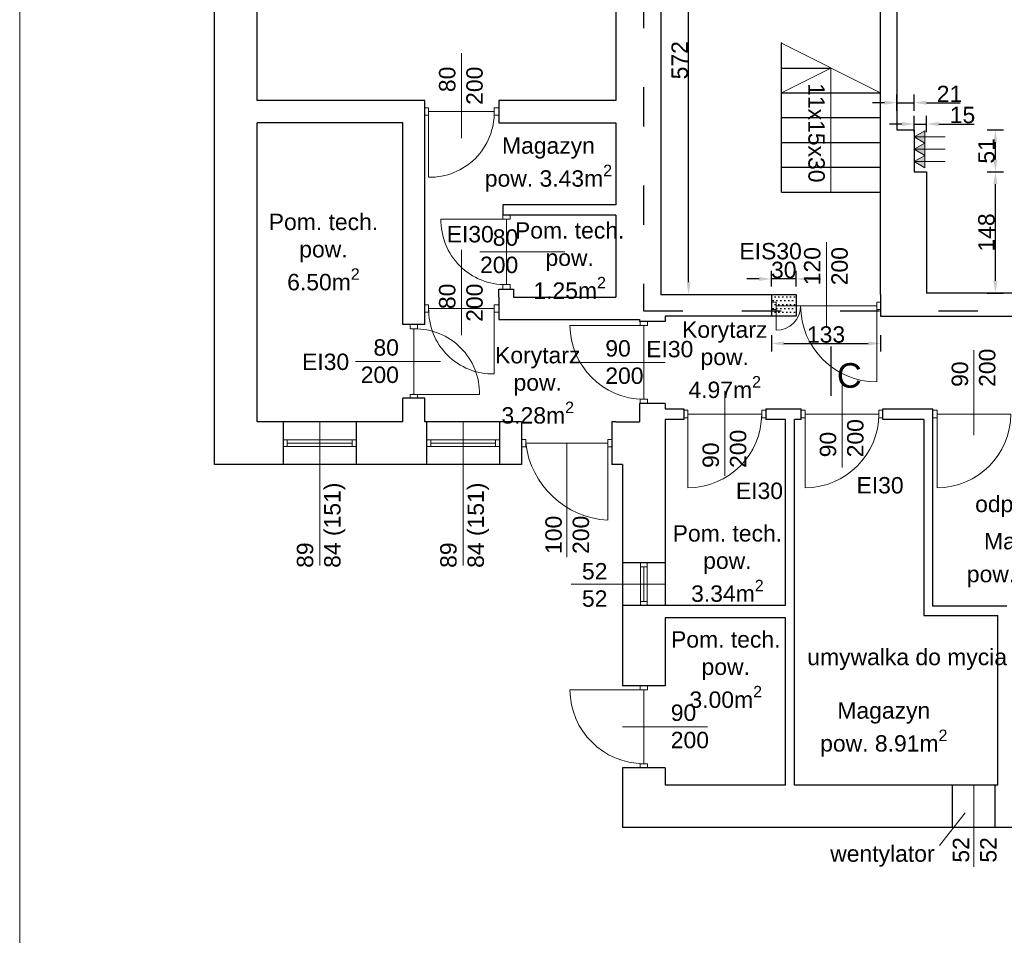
# Model space of a CAD drawing. Header units: millimetres. Extents: x 2341 to 31069, y -7915 to 10644.
# Tile 62 of 105: x 16233 to 17434, y -7150 to -6033. Entities that reach past the tile are written whole.
import ezdxf
from ezdxf import colors
from ezdxf.entities.mleader import LeaderData, LeaderLine
from ezdxf.math import Vec2, Vec3

# ---------------------------------------------------------------- set-up
doc = ezdxf.new("R2010")
doc.units = ezdxf.units.MM
doc.linetypes.add('ACAD_ISO03W100', pattern=[30, 12, -18])
for name, color, linetype, lineweight in [('A_Kontur_cienka', 250, 'Continuous', 0), ('Okładziny', 132, 'Continuous', 25), ('opisy', 5, 'Continuous', 5), ('stolarka', 3, 'Continuous', 9), ('Wymiar', 7, 'Continuous', 5), ('wymiary', 6, 'Continuous', 5), ('ściany nośne', 1, 'Continuous', 25)]:
    doc.layers.add(name, color=color, linetype=linetype, lineweight=lineweight)
doc.styles.get("Standard").update_dxf_attribs({"font": 'ARIAL.TTF'})
doc.dimstyles.new('ISO-25', dxfattribs={"dimtxt": 20, "dimasz": 15, "dimexe": 10, "dimexo": 10, "dimtad": 1, "dimdec": 0, "dimtxsty": 'Standard', "dimcen": 2.5, "dimadec": 0, "dimazin": 0, "dimtfac": 1, "dimtdec": 0, "dimtmove": 0, "dimatfit": 3, "dimfxl": 0, "dimarcsym": 0})

# ---------------------------------------------------------------- blocks, each defined once
blk = doc.blocks.new('*D2219')
at = {"layer": 'Defpoints', "color": 0}
for p in [(17150.3, -6349.1), (17150.3, -6368.2), (17180.3, -6368.2)]:
    blk.add_point(p, dxfattribs=at)
at = {"layer": 'wymiary', "color": 0, "lineweight": -2}
for p, q in [((17150.3, -6358.2), (17150.3, -6339.1)), ((17180.3, -6358.2), (17180.3, -6339.1)), ((17135.3, -6349.1), (17120.3, -6349.1)), ((17180.3, -6349.1), (17150.3, -6349.1)), ((17195.3, -6349.1), (17210.3, -6349.1))]:
    blk.add_line(p, q, dxfattribs=at)
at = {"layer": 'wymiary', "color": 0}
for points in [[(17135.3, -6351.6), (17135.3, -6346.6), (17150.3, -6349.1)], [(17195.3, -6346.6), (17195.3, -6351.6), (17180.3, -6349.1)]]:
    blk.add_solid(points, dxfattribs=at)
at = {"layer": 'wymiary', "color": 0, "insert": (17165.3, -6338.2), "char_height": 20, "attachment_point": 5}
blk.add_mtext('30', dxfattribs=at)
blk = doc.blocks.new('*D2233')
at = {"layer": 'Defpoints', "color": 0}
for p in [(17150.4, -6386.3), (17283.4, -6386.3), (17283.4, -6427.8)]:
    blk.add_point(p, dxfattribs=at)
at = {"layer": 'Wymiar', "color": 0, "lineweight": -2}
for p, q in [((17150.4, -6417.8), (17150.4, -6437.8)), ((17165.4, -6427.8), (17268.4, -6427.8)), ((17283.4, -6417.8), (17283.4, -6437.8))]:
    blk.add_line(p, q, dxfattribs=at)
at = {"layer": 'Wymiar', "color": 0}
for points in [[(17165.4, -6425.3), (17165.4, -6430.3), (17150.4, -6427.8)], [(17268.4, -6430.3), (17268.4, -6425.3), (17283.4, -6427.8)]]:
    blk.add_solid(points, dxfattribs=at)
at = {"layer": 'Wymiar', "color": 0, "insert": (17216.9, -6417), "char_height": 20, "attachment_point": 5}
blk.add_mtext('133', dxfattribs=at)
blk = doc.blocks.new('*D2253')
at = {"layer": 'Defpoints', "color": 0}
for p in [(17339.4, -6218.4), (17423.6, -6218.4), (17339.4, -6366.4)]:
    blk.add_point(p, dxfattribs=at)
at = {"layer": 'wymiary', "color": 0, "lineweight": -2}
for p, q in [((17413.6, -6218.4), (17433.6, -6218.4)), ((17423.6, -6351.4), (17423.6, -6233.4)), ((17413.6, -6366.4), (17433.6, -6366.4))]:
    blk.add_line(p, q, dxfattribs=at)
at = {"layer": 'wymiary', "color": 0}
for points in [[(17426.1, -6233.4), (17421.1, -6233.4), (17423.6, -6218.4)], [(17421.1, -6351.4), (17426.1, -6351.4), (17423.6, -6366.4)]]:
    blk.add_solid(points, dxfattribs=at)
at = {"layer": 'wymiary', "color": 0, "insert": (17412.7, -6292.4), "char_height": 20, "attachment_point": 5, "rotation": 90}
blk.add_mtext('148', dxfattribs=at)
blk = doc.blocks.new('*D2254')
at = {"layer": 'Defpoints', "color": 0}
for p in [(17324.4, -6167.4), (17423.6, -6167.4), (17339.4, -6218.4)]:
    blk.add_point(p, dxfattribs=at)
at = {"layer": 'wymiary', "color": 0, "lineweight": -2}
for p, q in [((17413.6, -6167.4), (17433.6, -6167.4)), ((17423.6, -6203.4), (17423.6, -6182.4)), ((17413.6, -6218.4), (17433.6, -6218.4))]:
    blk.add_line(p, q, dxfattribs=at)
at = {"layer": 'wymiary', "color": 0}
for points in [[(17426.1, -6182.4), (17421.1, -6182.4), (17423.6, -6167.4)], [(17421.1, -6203.4), (17426.1, -6203.4), (17423.6, -6218.4)]]:
    blk.add_solid(points, dxfattribs=at)
at = {"layer": 'wymiary', "color": 0, "insert": (17412.7, -6192.9), "char_height": 20, "attachment_point": 5, "rotation": 90}
blk.add_mtext('51', dxfattribs=at)
blk = doc.blocks.new('*D2255')
at = {"layer": 'Defpoints', "color": 0}
for p in [(17324.4, -6134.1), (17303.4, -6167.4), (17324.4, -6167.4)]:
    blk.add_point(p, dxfattribs=at)
at = {"layer": 'wymiary', "color": 0, "lineweight": -2}
for p, q in [((17303.4, -6144.1), (17303.4, -6124.1)), ((17324.4, -6144.1), (17324.4, -6124.1)), ((17288.4, -6134.1), (17273.4, -6134.1)), ((17303.4, -6134.1), (17324.4, -6134.1)), ((17339.4, -6134.1), (17380.7, -6134.1))]:
    blk.add_line(p, q, dxfattribs=at)
at = {"layer": 'wymiary', "color": 0}
for points in [[(17288.4, -6136.6), (17288.4, -6131.6), (17303.4, -6134.1)], [(17339.4, -6131.6), (17339.4, -6136.6), (17324.4, -6134.1)]]:
    blk.add_solid(points, dxfattribs=at)
at = {"layer": 'wymiary', "color": 0, "insert": (17367.5, -6123.4), "char_height": 20, "attachment_point": 5}
blk.add_mtext('21', dxfattribs=at)
blk = doc.blocks.new('*D2256')
at = {"layer": 'Defpoints', "color": 0}
for p in [(17339.4, -6160.1), (17324.4, -6218.4), (17339.4, -6218.4)]:
    blk.add_point(p, dxfattribs=at)
at = {"layer": 'wymiary', "color": 0, "lineweight": -2}
for p, q in [((17324.4, -6170.1), (17324.4, -6150.1)), ((17339.4, -6170.1), (17339.4, -6150.1)), ((17309.4, -6160.1), (17294.4, -6160.1)), ((17324.4, -6160.1), (17339.4, -6160.1)), ((17354.4, -6160.1), (17397.5, -6160.1))]:
    blk.add_line(p, q, dxfattribs=at)
at = {"layer": 'wymiary', "color": 0}
for points in [[(17309.4, -6162.6), (17309.4, -6157.6), (17324.4, -6160.1)], [(17354.4, -6157.6), (17354.4, -6162.6), (17339.4, -6160.1)]]:
    blk.add_solid(points, dxfattribs=at)
at = {"layer": 'wymiary', "color": 0, "insert": (17383.4, -6149.2), "char_height": 20, "attachment_point": 5}
blk.add_mtext('15', dxfattribs=at)
blk = doc.blocks.new('*D2260')
at = {"layer": 'Defpoints', "color": 0}
for p in [(17015.4, -5796.5), (17049.2, -5796.5), (17015.4, -6368.2)]:
    blk.add_point(p, dxfattribs=at)
at = {"layer": 'wymiary', "color": 0, "lineweight": -2}
for p, q in [((17039.2, -5796.5), (17059.2, -5796.5)), ((17049.2, -6353.2), (17049.2, -5811.5)), ((17039.2, -6368.2), (17059.2, -6368.2))]:
    blk.add_line(p, q, dxfattribs=at)
at = {"layer": 'wymiary', "color": 0}
for points in [[(17051.7, -5811.5), (17046.7, -5811.5), (17049.2, -5796.5)], [(17046.7, -6353.2), (17051.7, -6353.2), (17049.2, -6368.2)]]:
    blk.add_solid(points, dxfattribs=at)
at = {"layer": 'wymiary', "color": 0, "insert": (17038.4, -6082.3), "char_height": 20, "attachment_point": 5, "rotation": 90}
blk.add_mtext('572', dxfattribs=at)

msp = doc.modelspace()

# ---------------------------------------------------------------- hatches: boundary and pattern name
at = {"layer": 'Okładziny', "transparency": 33554687}
h = msp.add_hatch(color=251, dxfattribs=at)
h.dxf.hatch_style = 1
h.paths.add_polyline_path([(17337.3, -6168.4), (17324.4, -6175.9), (17337.3, -6175.9)])
h.paths.add_polyline_path([(17337.3, -6175.9), (17324.4, -6175.9), (17337.3, -6183.4)])
h.paths.add_polyline_path([(17337.3, -6183.4), (17324.4, -6190.9), (17337.3, -6190.9)])
h.paths.add_polyline_path([(17337.3, -6190.9), (17324.4, -6190.9), (17337.3, -6198.4)])
h.paths.add_polyline_path([(17337.3, -6198.4), (17324.4, -6205.9), (17337.3, -6205.9)])
h.paths.add_polyline_path([(17337.3, -6205.9), (17324.4, -6205.9), (17337.3, -6213.4)])
at = {"layer": 'ściany nośne', "transparency": 33554687}
h = msp.add_hatch(dxfattribs=at)
h.set_pattern_fill('DOTS', color=251, scale=3)
h.set_pattern_definition([(0, (13794.6906, -2870.3533), (2.38125, 4.7625), [0, -4.7625])])
h.paths.add_polyline_path([(17180.3, -6394.4), (17180.3, -6368.2), (17150.3, -6368.2), (17150.3, -6394.4)])

# ---------------------------------------------------------------- linework, layer by layer
at = {"layer": 'A_Kontur_cienka', "color": 0, "ltscale": 30}
msp.add_lwpolyline([(22942.8, -7914.7), (16232.8, -7914.7), (16232.8, -5044.7), (22942.8, -5044.7)], close=True, dxfattribs=at)
at = {"layer": 'opisy', "color": 251}
for p, q in [((17162.4, -6061.5), (17283.4, -6122.1)), ((16771.9, -6177.5), (16771.9, -6073.7)), ((17222.9, -6091.8), (17162.4, -6122.1)), ((17222.9, -6091.8), (17222.9, -6243.2)), ((17324.4, -6175.9), (17337.3, -6168.4)), ((17324.4, -6175.9), (17337.3, -6183.4)), ((17324.4, -6175.9), (17337.3, -6175.9)), ((17337.3, -6183.4), (17337.3, -6168.4)), ((17337.3, -6175.9), (17362.3, -6175.9)), ((17324.4, -6190.9), (17337.3, -6183.4)), ((17337.3, -6198.4), (17337.3, -6183.4)), ((17324.4, -6190.9), (17337.3, -6198.4)), ((17324.4, -6190.9), (17337.3, -6190.9)), ((17324.4, -6205.9), (17337.3, -6198.4)), ((17337.3, -6190.9), (17362.3, -6190.9)), ((17337.3, -6213.4), (17337.3, -6198.4)), ((17324.4, -6205.9), (17337.3, -6213.4)), ((17324.4, -6205.9), (17337.3, -6205.9)), ((17337.3, -6205.9), (17362.3, -6205.9)), ((17217.4, -6407.8), (17217.4, -6304.1)), ((16771.9, -6417.5), (16771.9, -6313.7)), ((16794.4, -6316), (16898.1, -6316)), ((17397.4, -6539.9), (17397.4, -6436.2)), ((16746.4, -6450), (16642.6, -6450)), ((16916.6, -6450.9), (17020.4, -6450.9)), ((17236.4, -6579.3), (17236.4, -6475.6)), ((17093.4, -6589.2), (17093.4, -6485.5)), ((16598.9, -6698.6), (16598.9, -6523.5)), ((16773.9, -6698.6), (16773.9, -6523.5)), ((16900.4, -6688.7), (16900.4, -6549.5)), ((16905.7, -6721.5), (17020.4, -6721.5)), ((16968.4, -6895.5), (17072.1, -6895.5)), ((17397.4, -7066.5), (17397.4, -6966.5)), ((17355.4, -7040.2), (17386.7, -7000.5))]:
    msp.add_line(p, q, dxfattribs=at)
at = {"layer": 'stolarka', "color": 251}
for p, q in [((16731.9, -6140.5), (16727.4, -6140.5)), ((16731.9, -6149.5), (16731.9, -6140.5)), ((16811.9, -6140.5), (16817.4, -6140.5)), ((16811.9, -6149.5), (16811.9, -6140.5)), ((16731.9, -6149.5), (16727.4, -6149.5)), ((16811.9, -6145), (16731.9, -6145)), ((16731.9, -6145), (16731.9, -6225)), ((16811.9, -6149.5), (16817.4, -6149.5)), ((16822.4, -6276), (16822.4, -6271.5)), ((16831.4, -6276), (16831.4, -6271.5)), ((16826.9, -6276), (16746.9, -6276)), ((16822.4, -6276), (16831.4, -6276)), ((16826.9, -6356), (16826.9, -6276)), ((16822.4, -6356), (16831.4, -6356)), ((16822.4, -6356), (16822.4, -6361.5)), ((16831.4, -6356), (16831.4, -6361.5)), ((16731.9, -6380.5), (16727.4, -6380.5)), ((16731.9, -6389.5), (16731.9, -6380.5)), ((16811.9, -6380.5), (16817.4, -6380.5)), ((16811.9, -6389.5), (16811.9, -6380.5)), ((17155.9, -6377.3), (17150.4, -6377.3)), ((17155.9, -6386.3), (17155.9, -6377.3)), ((17278.9, -6377.3), (17283.4, -6377.3)), ((17278.9, -6386.3), (17278.9, -6377.3)), ((16731.9, -6389.5), (16727.4, -6389.5)), ((16811.9, -6385), (16731.9, -6385)), ((16811.9, -6385), (16811.9, -6465)), ((16811.9, -6389.5), (16817.4, -6389.5)), ((17155.9, -6386.3), (17150.4, -6386.3)), ((17155.9, -6381.8), (17278.9, -6381.8)), ((17155.9, -6381.8), (17155.9, -6411.8)), ((17278.9, -6381.8), (17278.9, -6474.8)), ((17278.9, -6386.3), (17283.4, -6386.3)), ((16709.4, -6410), (16709.4, -6404.5)), ((16718.4, -6410), (16718.4, -6404.5)), ((16989.9, -6405.9), (16989.9, -6400.9)), ((16998.9, -6405.9), (16998.9, -6400.9)), ((16718.4, -6410), (16709.4, -6410)), ((16713.9, -6410), (16713.9, -6490)), ((16994.4, -6405.9), (16904.4, -6405.9)), ((16989.9, -6405.9), (16998.9, -6405.9)), ((16994.4, -6405.9), (16994.4, -6495.9)), ((16709.4, -6490), (16709.4, -6494.5)), ((16718.4, -6490), (16709.4, -6490)), ((16713.9, -6490), (16793.9, -6490)), ((16718.4, -6490), (16718.4, -6494.5)), ((16989.9, -6495.9), (16998.9, -6495.9)), ((16989.9, -6495.9), (16989.9, -6500.9)), ((16998.9, -6495.9), (16998.9, -6500.9)), ((17048.4, -6509.4), (17043.4, -6509.4)), ((17048.4, -6518.4), (17048.4, -6509.4)), ((17138.4, -6509.4), (17143.4, -6509.4)), ((17138.4, -6518.4), (17138.4, -6509.4)), ((17191.4, -6509.4), (17186.4, -6509.4)), ((17191.4, -6518.4), (17191.4, -6509.4)), ((17281.4, -6509.4), (17286.4, -6509.4)), ((17281.4, -6518.4), (17281.4, -6509.4)), ((17352.4, -6509.4), (17347.4, -6509.4)), ((17352.4, -6518.4), (17352.4, -6509.4)), ((17048.4, -6518.4), (17043.4, -6518.4)), ((17048.4, -6513.9), (17138.4, -6513.9)), ((17048.4, -6513.9), (17048.4, -6603.9)), ((17138.4, -6518.4), (17143.4, -6518.4)), ((17191.4, -6518.4), (17186.4, -6518.4)), ((17191.4, -6513.9), (17281.4, -6513.9)), ((17191.4, -6513.9), (17191.4, -6603.9)), ((17281.4, -6518.4), (17286.4, -6518.4)), ((17352.4, -6518.4), (17347.4, -6518.4)), ((17352.4, -6513.9), (17442.4, -6513.9)), ((17352.4, -6513.9), (17352.4, -6603.9)), ((16554.4, -6545.5), (16559.4, -6545.5)), ((16559.4, -6545.5), (16559.4, -6553.5)), ((16559.4, -6545.5), (16638.4, -6545.5)), ((16643.4, -6545.5), (16638.4, -6545.5)), ((16638.4, -6545.5), (16638.4, -6553.5)), ((16729.4, -6545.5), (16734.4, -6545.5)), ((16734.4, -6545.5), (16734.4, -6553.5)), ((16734.4, -6545.5), (16813.4, -6545.5)), ((16818.4, -6545.5), (16813.4, -6545.5)), ((16813.4, -6545.5), (16813.4, -6553.5)), ((16850.4, -6545), (16845.4, -6545)), ((16850.4, -6554), (16850.4, -6545)), ((16950.4, -6545), (16955.4, -6545)), ((16950.4, -6554), (16950.4, -6545)), ((16559.4, -6553.5), (16554.4, -6553.5)), ((16559.4, -6549.5), (16638.4, -6549.5)), ((16559.4, -6553.5), (16638.4, -6553.5)), ((16638.4, -6553.5), (16643.4, -6553.5)), ((16734.4, -6553.5), (16729.4, -6553.5)), ((16734.4, -6549.5), (16813.4, -6549.5)), ((16734.4, -6553.5), (16813.4, -6553.5)), ((16813.4, -6553.5), (16818.4, -6553.5)), ((16850.4, -6554), (16845.4, -6554)), ((16850.4, -6549.5), (16950.4, -6549.5)), ((16950.4, -6549.5), (16950.4, -6643.5)), ((16950.4, -6554), (16955.4, -6554)), ((16990.4, -6700.5), (16990.4, -6695.5)), ((16998.4, -6700.5), (16990.4, -6700.5)), ((16990.4, -6700.5), (16990.4, -6742.5)), ((16994.4, -6700.5), (16994.4, -6742.5)), ((16998.4, -6695.5), (16998.4, -6700.5)), ((16998.4, -6700.5), (16998.4, -6742.5)), ((16998.4, -6742.5), (16990.4, -6742.5)), ((16990.4, -6742.5), (16990.4, -6747.5)), ((16998.4, -6747.5), (16998.4, -6742.5)), ((16989.9, -6850.5), (16989.9, -6845.5)), ((16998.9, -6850.5), (16998.9, -6845.5)), ((16994.4, -6850.5), (16904.4, -6850.5)), ((16989.9, -6850.5), (16998.9, -6850.5)), ((16994.4, -6850.5), (16994.4, -6940.5)), ((16989.9, -6940.5), (16998.9, -6940.5)), ((16989.9, -6940.5), (16989.9, -6945.5)), ((16998.9, -6940.5), (16998.9, -6945.5))]:
    msp.add_line(p, q, dxfattribs=at)
for points in [[(16731.9, -6225, 0.425735), (16811.9, -6145)], [(16746.9, -6276, 0.425735), (16826.9, -6356)], [(16811.9, -6465, -0.425735), (16731.9, -6385)], [(16793.9, -6490, 0.425735), (16713.9, -6410)], [(16904.4, -6405.9, 0.411545), (16994.4, -6495.9)], [(17048.4, -6603.9, 0.411545), (17138.4, -6513.9)], [(17191.4, -6603.9, 0.411545), (17281.4, -6513.9)], [(17352.4, -6603.9, 0.411545), (17442.4, -6513.9)], [(16950.4, -6643.5, -0.362788), (16850.4, -6549.5)], [(16904.4, -6850.5, 0.411545), (16994.4, -6940.5)]]:
    msp.add_lwpolyline(points, format="xyb", dxfattribs=at)
for centre, radius, start, end in [((17155.9, -6381.8), 30, 270, 0), ((17278.9, -6381.8), 93, 180.0031, 270)]:
    msp.add_arc(centre, radius, start, end, dxfattribs=at)
at = {"layer": 'ściany nośne', "color": 251}
for p, q in [((16470.4, -6575.5), (16470.4, -5494.5)), ((16522.4, -6131.5), (16522.4, -5546.5)), ((16960.4, -5796.5), (16960.4, -6131.5)), ((17015.4, -5796.5), (17015.4, -6368.2)), ((17283.4, -6368.2), (17283.4, -5796.5)), ((17303.4, -5796.5), (17303.4, -6167.4)), ((17162.4, -6243.2), (17162.4, -6061.5)), ((17162.4, -6091.8), (17222.9, -6091.8)), ((17162.4, -6122.1), (17283.4, -6122.1)), ((16727.4, -6131.5), (16522.4, -6131.5)), ((16727.4, -6404.5), (16727.4, -6131.5)), ((16960.4, -6131.5), (16817.4, -6131.5)), ((16817.4, -6131.5), (16817.4, -6158.5)), ((17162.4, -6152.3), (17283.4, -6152.3)), ((16522.4, -6523.5), (16522.4, -6158.5)), ((16700.4, -6158.5), (16522.4, -6158.5)), ((16700.4, -6404.5), (16700.4, -6158.5)), ((16817.4, -6158.5), (16960.4, -6158.5)), ((16960.4, -6158.5), (16960.4, -6258.5)), ((17303.4, -6167.4), (17324.4, -6167.4)), ((17324.4, -6167.4), (17324.4, -6218.4)), ((17162.4, -6182.6), (17283.4, -6182.6)), ((17162.4, -6212.9), (17283.4, -6212.9)), ((17324.4, -6218.4), (17339.4, -6218.4)), ((17339.4, -6218.4), (17339.4, -6366.4)), ((17162.4, -6243.2), (17283.4, -6243.2)), ((16960.4, -6258.5), (16822.4, -6258.5)), ((16822.4, -6258.5), (16822.4, -6271.5)), ((16960.4, -6271.5), (16822.4, -6271.5)), ((16960.4, -6271.5), (16960.4, -6371.5)), ((16817.4, -6371.5), (16817.4, -6361.5)), ((16817.4, -6361.5), (16835.4, -6361.5)), ((16835.4, -6361.5), (16835.4, -6371.5)), ((17015.4, -6368.2), (17180.3, -6368.2)), ((17150.3, -6368.2), (17150.3, -6394.4)), ((17150.3, -6368.2), (17180.3, -6368.2)), ((17180.3, -6368.2), (17180.3, -6394.4)), ((17180.3, -6368.2), (17180.3, -6394.4)), ((17283.4, -6368.2), (17283.4, -6394.4)), ((17895.4, -6366.4), (17339.4, -6366.4)), ((16817.4, -6371.5), (16817.4, -6398.5)), ((16835.4, -6371.5), (16960.4, -6371.5)), ((16727.4, -6404.5), (16700.4, -6404.5)), ((16817.4, -6398.5), (16989.4, -6398.5)), ((16989.4, -6398.5), (16989.4, -6400.9)), ((17020.4, -6400.9), (16989.4, -6400.9)), ((17020.4, -6394.4), (17020.4, -6400.9)), ((17180.3, -6394.4), (17020.4, -6394.4)), ((17180.3, -6394.4), (17150.3, -6394.4)), ((17283.4, -6394.4), (17591.4, -6394.4)), ((17222.9, -6431.6), (17222.9, -6491.6)), ((16700.4, -6523.5), (16700.4, -6494.5)), ((16727.4, -6494.5), (16700.4, -6494.5)), ((16727.4, -6523.5), (16727.4, -6494.5)), ((16989.4, -6500.9), (16989.4, -6523.5)), ((17020.4, -6500.9), (16989.4, -6500.9)), ((17020.4, -6500.9), (17020.4, -6507.4)), ((17020.4, -6507.4), (17043.4, -6507.4)), ((17043.4, -6507.4), (17043.4, -6520.4)), ((17143.4, -6507.4), (17186.4, -6507.4)), ((17143.4, -6507.4), (17143.4, -6520.4)), ((17186.4, -6520.4), (17186.4, -6507.4)), ((17286.4, -6507.4), (17347.4, -6507.4)), ((17286.4, -6507.4), (17347.4, -6507.4)), ((17286.4, -6520.4), (17286.4, -6507.4)), ((17347.4, -6520.4), (17347.4, -6507.4)), ((16700.4, -6523.5), (16522.4, -6523.5)), ((16554.4, -6523.5), (16554.4, -6575.5)), ((16643.4, -6523.5), (16643.4, -6575.5)), ((16845.4, -6523.5), (16727.4, -6523.5)), ((16729.4, -6523.5), (16729.4, -6575.5)), ((16818.4, -6523.5), (16818.4, -6575.5)), ((16845.4, -6523.5), (16845.4, -6575.5)), ((16960.4, -6523.5), (16955.4, -6523.5)), ((16955.4, -6523.5), (16955.4, -6575.5)), ((16960.4, -6523.5), (16989.4, -6523.5)), ((17043.4, -6520.4), (17020.4, -6520.4)), ((17020.4, -6520.4), (17020.4, -6747.5)), ((17167.4, -6520.4), (17143.4, -6520.4)), ((17167.4, -6747.5), (17167.4, -6520.4)), ((17186.4, -6520.4), (17178.4, -6520.4)), ((17178.4, -6966.5), (17178.4, -6520.4)), ((17336.4, -6520.4), (17286.4, -6520.4)), ((17336.4, -6520.4), (17336.4, -6748.5)), ((17347.4, -6748.5), (17347.4, -6520.5)), ((17347.4, -6520.5), (17347.4, -6520.5)), ((16845.4, -6575.5), (16470.4, -6575.5)), ((16968.4, -6575.5), (16955.4, -6575.5)), ((16968.4, -6575.5), (16968.4, -6845.5)), ((17020.4, -6695.5), (16968.4, -6695.5)), ((17020.4, -6747.5), (16968.4, -6747.5)), ((17167.4, -6747.5), (17020.4, -6747.5)), ((17336.4, -6748.5), (17336.4, -6759.5)), ((17437.4, -6748.5), (17347.4, -6748.5)), ((17020.4, -6762.5), (17020.4, -6845.5)), ((17167.4, -6762.5), (17020.4, -6762.5)), ((17167.4, -6966.5), (17167.4, -6762.5)), ((17336.4, -6759.5), (17426.4, -6759.5)), ((17426.4, -6966.5), (17426.4, -6759.5)), ((17020.4, -6845.5), (16968.4, -6845.5)), ((16968.4, -6945.5), (16968.4, -7018.5)), ((17020.4, -6945.5), (16968.4, -6945.5)), ((17020.4, -6945.5), (17020.4, -6966.5)), ((17167.4, -6966.5), (17020.4, -6966.5)), ((17426.4, -6966.5), (17178.4, -6966.5)), ((17371.4, -7018.5), (17371.4, -6966.5)), ((17423.4, -7018.5), (17423.4, -6966.5)), ((19544.4, -7018.5), (16968.4, -7018.5))]:
    msp.add_line(p, q, dxfattribs=at)
at = {"layer": 'ściany nośne', "color": 251, "linetype": 'ACAD_ISO03W100', "ltscale": 4}
for p, q in [((16994.3, -5755), (16994.3, -6388.1)), ((16994.3, -6388.1), (17599.6, -6388.1))]:
    msp.add_line(p, q, dxfattribs=at)
at = {"layer": 'ściany nośne', "color": 251}
for p in [(17162.4, -6061.5), (17162.4, -6091.8), (17162.4, -6122.1), (17162.4, -6152.3), (17162.4, -6182.6), (17162.4, -6212.9)]:
    msp.add_point(p, dxfattribs=at)
at = {"layer": 'ściany nośne', "color": 0}
msp.add_point((17162.4, -6212.9), dxfattribs=at)

# ---------------------------------------------------------------- texts
at = {"layer": 'opisy', "color": 251, "char_height": 20}
for s, insert, width, attachment_point, rotation in [('80\\P200', (16744.5, -6090.1), 6.698, 3, 90), ('11x15x30', (17215.3, -6110.3), 104.913, 1, 270), ('120\\P200', (17190, -6356.8), 6.698, 1, 90), ('80\\P200', (16744.5, -6354.8), 6.698, 3, 90), ('90\\P200', (17370.2, -6480.8), 6.698, 1, 90), ('90\\P200', (17209.2, -6566.7), 6.698, 1, 90), ('90\\P200', (17066.2, -6579.7), 6.698, 1, 90), ('89\\P84 (151)', (16571, -6701.6), 140.178, 1, 90), ('89\\P84 (151)', (16746, -6701.6), 140.178, 1, 90), ('100\\P200', (16874.3, -6684.6), 6.698, 1, 90), ('52\\P52 ', (17371.6, -7061.2), 104.913, 1, 90)]:
    msp.add_mtext(s, dxfattribs=dict(at, insert=insert, width=width, attachment_point=attachment_point, rotation=rotation))
at = {"layer": 'opisy', "color": 251}
for s, insert, char_height, width, attachment_point in [('\\A1;\\pxqc;Magazyn\\Ppow. 3.43m{\\H0.7x;\\S2^ ;}', (16766.2, -6176.4), 20, 223.779, 1), ('\\A1;\\pxqc;Pom. tech.\\Ppow. \\P6.50m{\\H0.7x;\\S2^ ;}', (16491.6, -6269.5), 20, 223.779, 1), ('EI30', (16753.9, -6284.5), 20, 104.913, 1), ('\\A1;\\pxqc;Pom. tech.\\Ppow. \\P1.25m{\\H0.7x;\\S2^ ;}', (16792.1, -6279.9), 20, 223.779, 1), ('80\\P200', (16841.2, -6288.6), 20, 6.698, 3), ('EIS30', (17111.2, -6305.2), 20, 104.913, 1), ('\\A1;\\pxqc;Korytarz\\Ppow. \\P4.97m{\\H0.7x;\\S2^ ;}', (17029.2, -6400.9), 20, 128.048, 1), ('80\\P200', (16695.6, -6422.7), 20, 6.698, 3), ('90\\P200', (16947.5, -6423.8), 20, 6.698, 1), ('EI30', (16997.4, -6424.7), 20, 104.913, 1), ('EI30', (16577.4, -6440.2), 20, 104.913, 1), ('\\A1;\\pxqc;Korytarz\\Ppow. \\P3.28m{\\H0.7x;\\S2^ ;}', (16801, -6432.1), 20, 128.048, 1), ('C', (17230.2, -6451.8), 30, 518.523, 1), ('EI30', (17254.1, -6590.8), 20, 104.913, 1), ('EI30', (17106.9, -6597.6), 20, 104.913, 1), ('\\A1;\\pxqc;Pom. tech.\\Ppow. \\P3.34m{\\H0.7x;\\S2^ ;}', (16984.6, -6649.5), 20, 223.779, 1), ('\\A1;\\pxqc;Magazyn\\Ppow. 8.92m{\\H0.7x;\\S2^ ;}', (17354.5, -6659), 20, 223.779, 1), ('52\\P52 ', (16919, -6695.7), 20, 104.913, 1), ('\\A1;\\pxqc;Pom. tech.\\Ppow. \\P3.00m{\\H0.7x;\\S2^ ;}', (16982.6, -6778.9), 20, 223.779, 1), ('90\\P200', (17027.4, -6868.3), 20, 6.698, 1), ('\\A1;\\pxqc;Magazyn\\Ppow. 8.91m{\\H0.7x;\\S2^ ;}', (17175.5, -6865.6), 20, 223.779, 1), ('wentylator', (17222, -7040.2), 20, 104.913, 1)]:
    msp.add_mtext(s, dxfattribs=dict(at, insert=insert, char_height=char_height, width=width, attachment_point=attachment_point))

# ---------------------------------------------------------------- dimensions: what is measured, and where the dimension line sits
at = {"layer": 'Wymiar', "color": 251}
dim = msp.add_linear_dim(base=(17283.4, -6427.8), p1=(17150.4, -6386.3), p2=(17283.4, -6386.3), dimstyle='ISO-25', dxfattribs=at)
dim.commit()
dim.dimension.update_dxf_attribs({"geometry": '*D2233', "text_midpoint": (17216.9, -6417)})
at = {"layer": 'wymiary', "color": 251}
dim = msp.add_linear_dim(base=(17049.2, -5796.5), p1=(17015.4, -6368.2), p2=(17015.4, -5796.5), angle=90, dimstyle='ISO-25', dxfattribs=at)
dim.commit()
dim.dimension.update_dxf_attribs({"geometry": '*D2260', "text_midpoint": (17049.2, -6082.3), "dimtype": 160})
for base, p1, p2, picture, middle in [((17324.4, -6134.1), (17303.4, -6167.4), (17324.4, -6167.4), '*D2255', (17367.5, -6123.4)), ((17339.4, -6160.1), (17324.4, -6218.4), (17339.4, -6218.4), '*D2256', (17383.4, -6149.2)), ((17150.3, -6349.1), (17180.3, -6368.2), (17150.3, -6368.2), '*D2219', (17165.3, -6338.2))]:
    dim = msp.add_linear_dim(base=base, p1=p1, p2=p2, dimstyle='ISO-25', dxfattribs=at)
    dim.commit()
    dim.dimension.update_dxf_attribs({"geometry": picture, "text_midpoint": middle})
for base, p1, p2, picture, middle in [((17423.6, -6167.4), (17339.4, -6218.4), (17324.4, -6167.4), '*D2254', (17412.7, -6192.9)), ((17423.6, -6218.4), (17339.4, -6366.4), (17339.4, -6218.4), '*D2253', (17412.7, -6292.4))]:
    dim = msp.add_linear_dim(base=base, p1=p1, p2=p2, angle=90, dimstyle='ISO-25', dxfattribs=at)
    dim.commit()
    dim.dimension.update_dxf_attribs({"geometry": picture, "text_midpoint": middle})

# ---------------------------------------------------------------- leaders
at = {"layer": 'ściany nośne', "color": 251}
ml = msp.add_multileader_mtext('Standard', dxfattribs=at)
ml.set_content('odpływ liniowy')
ml.set_leader_properties()
ml.build(insert=Vec2(0, 0))
ctx = ml.context
ctx.base_point, ctx.char_height, ctx.plane_origin = Vec3(17398, -6626.6), 20, Vec3(17665.5, -6569.4)
ctx.text_align_type = 2
notes = []
notes.append((ctx, [(0, (1, 1, 0), (17587.4, -6626.6), (-1, 0), 8, [(0, [(17665.5, -6569.4)], 0, [])])]))
ctx.mtext.insert, ctx.mtext.alignment, ctx.mtext.flow_direction = Vec3(17577.4, -6613.6), 3, 5
ml = msp.add_multileader_mtext('Standard', dxfattribs=at)
ml.set_content('umywalka do mycia nocników')
ml.set_leader_properties()
ml.build(insert=Vec2(0, 0))
ctx = ml.context
ctx.base_point, ctx.char_height, ctx.plane_origin = Vec3(17194, -6813.3), 20, Vec3(17806.4, -6802)
ctx.text_align_type = 2
notes.append((ctx, [(0, (1, 1, 0), (17572, -6813.3), (-1, 0), 8, [(0, [(17610.8, -6855)], 0, [])])]))
ctx.mtext.insert, ctx.mtext.alignment, ctx.mtext.flow_direction = Vec3(17562, -6800.3), 3, 5
for ctx, leaders in notes:
    for number, flags, end, landing, length, lines in leaders:
        leader = LeaderData()
        leader.index, (leader.has_last_leader_line, leader.has_dogleg_vector, leader.attachment_direction) = number, flags
        leader.last_leader_point, leader.dogleg_vector, leader.dogleg_length = Vec3(end), Vec3(landing), length
        for number, points, colour, breaks in lines:
            line = LeaderLine()
            line.index, line.vertices, line.color, line.breaks = number, Vec3.list(points), colors.encode_raw_color(colour), breaks
            leader.lines.append(line)
        ctx.leaders.append(leader)

doc.saveas('drawing.dxf')
